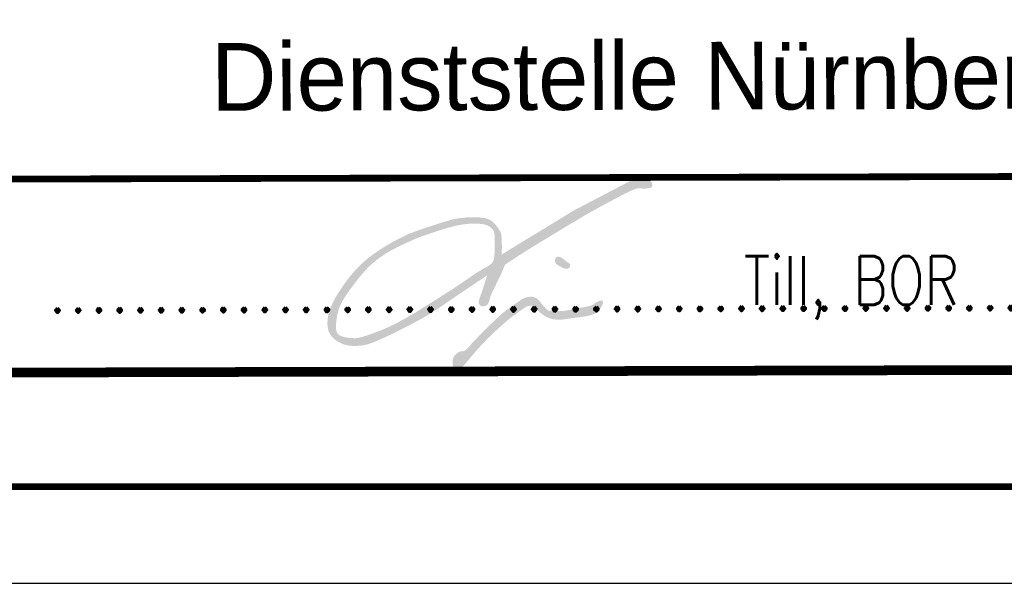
# Model space of a CAD drawing. Extents: x 0 to 1135, y 0 to 420.
# Tile 36 of 84: x 1058 to 1109, y 0 to 29. Entities that reach past the tile are written whole.
import ezdxf
from ezdxf.enums import TextEntityAlignment as Align

# ---------------------------------------------------------------- set-up
doc = ezdxf.new("R2010")
doc.units = 0
doc.header["$LTSCALE"] = 2
doc.header["$MEASUREMENT"] = 0
doc.linetypes.add('AUSGEZOGEN', pattern=[0])
for name, color, linetype in [('FBRTOP', 8, 'AUSGEZOGEN'), ('LEGENDE', 7, 'AUSGEZOGEN'), ('RAHMEN', 250, 'AUSGEZOGEN')]:
    doc.layers.add(name, color=color, linetype=linetype)
doc.styles.add('ROMANS', font='romans.shx', dxfattribs={"width": 0.8})
doc.styles.add('UNIR-H', font='unir_h.shx', dxfattribs={"width": 0.8})

msp = doc.modelspace()

# ---------------------------------------------------------------- hatches: boundary and pattern name
at = {"layer": 'LEGENDE'}
h = msp.add_hatch(color=256, dxfattribs=at)
h.paths.add_polyline_path([(1084.401272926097, 17.07178910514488, -0.0068464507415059), (1084.921537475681, 17.39720685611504, -1.77466831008e-05), (1086.020252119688, 18.06362947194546, -0.0003163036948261), (1086.081922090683, 18.10097890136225, -0.0005008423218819), (1086.966762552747, 18.6348937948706, -0.0008613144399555), (1087.482129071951, 18.94395513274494, -0.0081646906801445), (1087.883550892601, 19.17493685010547, -0.0031037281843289), (1088.952897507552, 19.75857540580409, -0.0044257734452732), (1089.286541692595, 19.93420669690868, -0.0027810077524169), (1089.821479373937, 20.20602611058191, -0.0193920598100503), (1090.114730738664, 20.33902647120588, -0.0295961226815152), (1090.314577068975, 20.40699623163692, -0.1392504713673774), (1090.549737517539, 20.4051009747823, 0.0596958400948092), (1090.784897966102, 20.40320571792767, 0.0287296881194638), (1091.003261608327, 20.44038243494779, 0.1197265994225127), (1091.051426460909, 20.46450998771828, 0.0537976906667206), (1091.064806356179, 20.47857080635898, 0.0355437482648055), (1091.080929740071, 20.50307117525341, 0.128444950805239), (1091.095276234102, 20.5579966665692, 0.0709238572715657), (1091.080929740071, 20.65862802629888, 0.1192062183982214), (1091.014029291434, 20.77533296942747, 0.0962804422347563), (1090.879235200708, 20.87177152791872, 0.0427316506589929), (1090.734418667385, 20.92359235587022, 0.0402704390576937), (1090.573812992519, 20.95244143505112, 0.0332582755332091), (1090.329309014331, 20.95996033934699, 0.1020152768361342), (1090.251108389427, 20.9408998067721, 0.0084165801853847), (1090.109908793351, 20.87107674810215, 0.0012338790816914), (1089.156190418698, 20.37633194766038, 0.0003819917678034), (1087.048976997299, 19.27455037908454, 0.0129088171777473), (1086.987499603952, 19.24029555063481, 0.0074070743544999), (1086.35649239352, 18.85430705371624, -0.0014845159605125), (1085.725485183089, 18.46831855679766, -5.05356405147e-05), (1085.123281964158, 18.10248538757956, 3.5834793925e-06), (1084.521078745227, 17.73665221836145, 0.0005914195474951), (1084.111913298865, 17.48742071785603, 0.0002985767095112), (1083.302320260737, 16.99230223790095, 0.008834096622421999), (1083.314075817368, 17.27318222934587, 0.012589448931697), (1083.313875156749, 17.47046582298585, 0.0064746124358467), (1083.296816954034, 17.90602702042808, 0.0239092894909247), (1083.285037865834, 18.02354065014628, 0.0914506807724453), (1083.23039112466, 18.18302658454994, 0.0420444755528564), (1083.025735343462, 18.48440394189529, 0.0336752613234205), (1082.848070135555, 18.67591779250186, 0.0579785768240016), (1082.726073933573, 18.76670002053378, 0.0610907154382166), (1082.540661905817, 18.8455027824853, 0.0437508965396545), (1082.265043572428, 18.89919791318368, 0.024447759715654), (1081.857688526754, 18.92206437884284, 0.0253172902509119), (1081.464059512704, 18.90495657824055, 0.0133081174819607), (1080.95291913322, 18.84297466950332, 0.0296290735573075), (1080.726410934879, 18.79551764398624, 0.0085941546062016), (1080.409291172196, 18.70331235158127, 0.004036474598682), (1079.739316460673, 18.49001681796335, 0.0040366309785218), (1079.037946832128, 18.25418855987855, 0.0067453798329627), (1078.621355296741, 18.10404047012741, 0.0266176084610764), (1078.24660436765, 17.93998402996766, 0.0127983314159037), (1077.496900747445, 17.53869506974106, 0.0171474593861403), (1076.954987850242, 17.20544128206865, 0.0183271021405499), (1076.471312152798, 16.85846794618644, 0.0274898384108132), (1076.01008403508, 16.45888828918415, 0.0251256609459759), (1075.554213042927, 15.97119616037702, 0.0182572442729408), (1075.242077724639, 15.57308643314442, 0.0150989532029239), (1074.897615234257, 15.06766890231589, 0.0229024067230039), (1074.621057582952, 14.58714683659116, 0.027053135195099), (1074.428626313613, 14.15894183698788, 0.0454305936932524), (1074.339363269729, 13.84551937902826, 0.03893860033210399), (1074.298092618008, 13.46775624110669, 0.0553932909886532), (1074.321257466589, 13.17769521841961, 0.0646885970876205), (1074.399622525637, 12.9408748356, 0.0753133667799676), (1074.550937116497, 12.71927291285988, 0.0661410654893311), (1074.786428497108, 12.52520613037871, 0.0377388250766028), (1075.062453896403, 12.38089734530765, 0.0505184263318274), (1075.284621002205, 12.31087201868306, 0.03087734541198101), (1075.564010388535, 12.27074470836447, 0.0338806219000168), (1075.821274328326, 12.26735400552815, 0.0291711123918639), (1076.202272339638, 12.31054540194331, 0.0413466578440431), (1076.464352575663, 12.37854240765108, 0.0159957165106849), (1076.862304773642, 12.53220195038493, 0.0113175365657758), (1077.41198724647, 12.77972940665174, 0.0040606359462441), (1078.172304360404, 13.15063739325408, 0.0068601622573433), (1078.617459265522, 13.37996697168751, 0.0087332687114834), (1079.437897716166, 13.83554708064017, 0.0157704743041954), (1079.879407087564, 14.10983524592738, 0.004634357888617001), (1080.574215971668, 14.58182709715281, -0.0002905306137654), (1081.269024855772, 15.05381894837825, -0.0018431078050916), (1081.704098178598, 15.34666388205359, -0.0009511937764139), (1082.550286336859, 15.90938162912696, -0.0021948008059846), (1082.439980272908, 15.55204188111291, -0.0026926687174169), (1082.3472265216, 15.26166545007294, -0.0036501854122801), (1082.233592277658, 14.92089583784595, 0.0193309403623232), (1082.119958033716, 14.58012622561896, 0.1655840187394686), (1082.125265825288, 14.46220122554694, 0.1465634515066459), (1082.20700269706, 14.35779801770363, 0.1130654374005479), (1082.296491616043, 14.32097730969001, 0.0959643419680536), (1082.410062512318, 14.32395067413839, 0.0615712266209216), (1082.518631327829, 14.36241712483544, 0.1187002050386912), (1082.564804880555, 14.40129173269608, 0.1289888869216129), (1082.70018364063, 14.74206134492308, -0.036447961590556), (1082.835562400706, 15.08283095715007, -0.0022729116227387), (1083.009618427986, 15.43809442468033, 0.0014722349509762), (1083.183674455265, 15.7933578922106, 0.0089062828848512), (1083.290782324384, 16.02396934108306, 0.0046602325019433), (1083.483435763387, 16.47006178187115, -0.0038279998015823)])
h.paths.add_polyline_path([(1082.837810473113, 16.6028202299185, -0.0990909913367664), (1082.725740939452, 16.47825026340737, -0.04873498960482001), (1082.381658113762, 16.27047665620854, 0.0217376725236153), (1082.037575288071, 16.0627030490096, 0.0020055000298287), (1081.365593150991, 15.61206928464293, -0.0096068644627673), (1080.693611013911, 15.16143552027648, -0.0006172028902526), (1080.272978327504, 14.8916594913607, -0.0007807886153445), (1079.939878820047, 14.67933563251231, -0.0019769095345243), (1079.449101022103, 14.37029800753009, -0.0016276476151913), (1078.850322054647, 13.99925429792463, -0.0079346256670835), (1078.477794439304, 13.77815677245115, -0.0064192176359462), (1078.009678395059, 13.51819923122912, -0.0114201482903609), (1077.684063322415, 13.35228699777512, -0.0089660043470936), (1077.261074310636, 13.1580518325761, -0.0108791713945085), (1077.014411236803, 13.0564329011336, -0.0053179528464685), (1076.503379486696, 12.86501596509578, -0.0168253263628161), (1076.082889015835, 12.72841325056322, -0.0313083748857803), (1075.850744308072, 12.67702106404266, -0.0448675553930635), (1075.70333611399, 12.66733794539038, -0.0211894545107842), (1075.391711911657, 12.6880767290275, -0.0258241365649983), (1075.197499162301, 12.71951074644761, -0.0296199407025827), (1075.032211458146, 12.7654906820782, -0.0889959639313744), (1074.875936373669, 12.85250858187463, -0.1127196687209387), (1074.788859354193, 12.96454124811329, -0.0624976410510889), (1074.744662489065, 13.10185912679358, -0.0577170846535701), (1074.733549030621, 13.25757711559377, -0.0116459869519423), (1074.746648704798, 13.45178778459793, -0.0131898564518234), (1074.766715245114, 13.62248695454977, -0.0135224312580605), (1074.812893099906, 13.8907926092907, -0.0177641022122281), (1074.860752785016, 14.09246205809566, -0.0362932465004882), (1074.941711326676, 14.3205403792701, -0.0271417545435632), (1075.087588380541, 14.60921112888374, -0.0192532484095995), (1075.281931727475, 14.91872372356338, -0.0116116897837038), (1075.635130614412, 15.41095337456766, -0.010551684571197), (1075.975126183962, 15.84299634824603, -0.0128247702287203), (1076.271182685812, 16.18502001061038, -0.0279803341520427), (1076.639812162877, 16.54658199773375, -0.0287634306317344), (1077.035936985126, 16.85545497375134, -0.0190188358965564), (1077.46340342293, 17.12747254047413, -0.0172905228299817), (1077.954035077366, 17.39176406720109, -0.0084810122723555), (1078.508966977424, 17.65475851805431, -0.0113656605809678), (1078.930540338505, 17.8344280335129, -0.0117809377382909), (1079.488940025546, 18.04243717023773, -0.0088702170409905), (1080.241305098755, 18.28783178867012, -0.0117651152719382), (1080.786973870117, 18.44121165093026, -0.0169861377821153), (1081.170458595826, 18.52556503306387, -0.0275822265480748), (1081.556167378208, 18.57497108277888, -0.0235621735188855), (1082.011135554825, 18.58640763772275, -0.0146204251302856), (1082.193375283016, 18.57706466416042, -0.0164984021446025), (1082.354052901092, 18.55875632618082, -0.0518482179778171), (1082.472608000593, 18.52847758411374, -0.033962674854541), (1082.642792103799, 18.45216027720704, -0.1062381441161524), (1082.844331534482, 18.28201380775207, -0.1338173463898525), (1082.924838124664, 18.0872261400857, -0.0114842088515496), (1082.941215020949, 17.92863667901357, -0.015519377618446), (1082.946982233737, 17.81078591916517, -0.0044653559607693), (1082.948917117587, 17.59413518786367, -0.0032510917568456), (1082.946982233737, 17.29656385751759, -0.0179867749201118), (1082.932497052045, 17.00102742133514, -0.0235370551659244), (1082.902727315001, 16.77682611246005, -0.0892384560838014)], flags=16)
h = msp.add_hatch(color=256, dxfattribs=at)
edge = h.paths.add_edge_path()
edge.add_arc((1087.586464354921, 17.94514376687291), 1.610437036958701, 230.0424504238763, 237.540463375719, ccw=False)
edge.add_arc((1085.543899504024, 15.51171539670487), 1.566613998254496, 49.93742282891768, 57.64549097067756)
edge.add_arc((1086.225142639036, 16.58706906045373), 0.2936341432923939, 57.64549097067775, 82.87403816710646)
edge.add_arc((1086.234776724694, 16.66413141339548), 0.2159719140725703, 82.87403816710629, 112.3787913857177)
edge.add_arc((1086.200289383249, 16.74789196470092), 0.1253893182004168, 112.3787913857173, 150.7971953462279)
edge.add_arc((1086.291857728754, 16.69671026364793), 0.2302908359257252, 150.7971953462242, 178.8984894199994)
edge.add_arc((1086.423337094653, 16.69418226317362), 0.3617945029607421, 178.8984894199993, 200.4189328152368)
edge.add_arc((1086.236093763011, 16.62447665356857), 0.1619972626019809, 200.4189328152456, 232.8211931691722)
edge.add_arc((1086.934110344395, 17.54478620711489), 1.317071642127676, 232.8211931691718, 238.2079853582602)
edge.add_arc((1087.371190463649, 18.2499436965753), 2.146701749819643, 238.2079853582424, 242.426768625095)
edge.add_arc((1087.829198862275, 19.12703077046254), 3.136173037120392, 242.426768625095, 244.1805533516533)
edge.add_arc((1087.165663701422, 17.75563043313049), 1.612684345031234, 244.1805533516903, 246.6263346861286)
edge.add_arc((1086.627732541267, 16.51097562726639), 0.2567582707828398, 246.6263346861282, 270)
edge.add_arc((1086.627732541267, 16.59692500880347), 0.3427076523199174, 270.0000000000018, 290.1958475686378)
edge.add_arc((1086.689420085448, 16.42922566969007), 0.1640223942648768, 290.1958475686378, 316.3899525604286)
edge.add_arc((1086.707333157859, 16.41216129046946), 0.1392823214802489, 316.3899525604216, 344.8604925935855)
edge.add_arc((1086.671464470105, 16.42186594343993), 0.1764406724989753, 344.8604925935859, 378.4424095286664)
edge.add_arc((1086.711278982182, 16.43514320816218), 0.1344706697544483, 18.44240952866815, 57.08991280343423)
edge.add_arc((1086.350035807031, 15.87696177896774), 0.7993489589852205, 57.08991280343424, 59.70757088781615)
edge.add_arc((1087.376327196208, 17.61477987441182), 1.21890424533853, 237.540463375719, 239.2570203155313, ccw=False)
h = msp.add_hatch(color=256, dxfattribs=at)
edge = h.paths.add_edge_path()
edge.add_arc((1088.47667017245, 14.21117513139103), 0.3999014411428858, 95.98712635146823, 111.0324379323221)
edge.add_arc((1088.747706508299, 13.50629438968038), 1.155095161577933, 111.0324379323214, 119.8683371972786)
edge.add_arc((1088.531372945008, 13.88299155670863), 0.7206979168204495, 119.8683371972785, 129.3021997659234)
edge.add_arc((1087.900345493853, 14.58940586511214), 0.2293039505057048, 289.6067548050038, 319.5637821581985, ccw=False)
edge.add_arc((1087.534468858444, 15.61652363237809), 1.319641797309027, 284.03266285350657, 289.60675480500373, ccw=False)
edge.add_arc((1086.536960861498, 19.60761562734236), 5.433500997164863, 281.2864602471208, 284.03266285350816, ccw=False)
edge.add_arc((1075.046393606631, 77.18309327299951), 64.14439233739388, 280.9521915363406, 281.2864602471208, ccw=False)
edge.add_arc((1081.199261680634, 45.38770919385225), 31.75914516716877, 280.4771393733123, 280.95219153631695, ccw=False)
edge.add_arc((1083.671261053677, 32.02023063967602), 18.16501909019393, 279.45945519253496, 280.4771393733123, ccw=False)
edge.add_arc((1085.840653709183, 18.99985700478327), 4.965155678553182, 277.512841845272, 279.4594551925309, ccw=False)
edge.add_arc((1086.403234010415, 14.73402385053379), 0.6623857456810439, 270.8680610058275, 277.51284184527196, ccw=False)
edge.add_arc((1086.183162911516, 29.25855645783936), 15.1885854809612, 269.48116250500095, 270.86806100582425, ccw=False)
edge.add_arc((1086.077507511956, 17.59123659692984), 3.52078723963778, 265.2363949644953, 269.48116250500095, ccw=False)
edge.add_arc((1085.802911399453, 14.29605777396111), 0.2141867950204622, 247.96514950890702, 265.2363949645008, ccw=False)
edge.add_arc((1085.77920910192, 14.23749511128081), 0.1510093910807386, 226.477177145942, 247.9651495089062, ccw=False)
edge.add_arc((1088.954179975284, 17.58054834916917), 4.761480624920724, 222.6721475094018, 226.4771771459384, ccw=False)
edge.add_arc((1087.386370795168, 16.13522615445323), 2.629115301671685, 218.1454787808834, 222.6721475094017, ccw=False)
edge.add_arc((1084.399065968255, 13.86475858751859), 1.124191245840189, 35.10943902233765, 45.70818726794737)
edge.add_arc((1084.851221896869, 14.32823245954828), 0.4766937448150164, 45.7081872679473, 59.86429330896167)
edge.add_arc((1084.817338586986, 14.26986454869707), 0.5441836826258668, 59.86429330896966, 73.10932600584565)
edge.add_arc((1084.841912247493, 14.35079334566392), 0.4596062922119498, 73.10932600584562, 88.6725408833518)
edge.add_arc((1084.833384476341, 13.98278361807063), 0.8277148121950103, 88.6725408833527, 100.2537940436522)
edge.add_arc((1084.97538135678, 13.19782743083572), 1.625411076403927, 100.2537940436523, 107.6423886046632)
edge.add_arc((1084.60098791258, 14.37504260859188), 0.3900949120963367, 107.6423886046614, 122.7577128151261)
edge.add_arc((1087.907711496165, 9.235685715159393), 6.501347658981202, 122.7577128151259, 124.353898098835)
edge.add_arc((1097.551702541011, -4.873347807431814), 23.59144392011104, 124.3538980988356, 125.1918084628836)
edge.add_arc((1132.906063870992, -55.00656502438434), 84.93694362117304, 125.1918084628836, 125.5291622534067)
edge.add_arc((1084.774873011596, 12.3982808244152), 2.111677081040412, 125.5291622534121, 127.6688222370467)
edge.add_arc((1085.006489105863, 12.09826735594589), 2.490694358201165, 127.6688222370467, 131.5682748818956)
edge.add_arc((1092.032978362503, 4.17531021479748), 13.08053860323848, 131.5682748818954, 133.2695838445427)
edge.add_arc((1112.498461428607, -17.56524448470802), 42.93833014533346, 133.2695838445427, 133.7908064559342)
edge.add_arc((1099.166638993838, -3.658482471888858), 23.67345228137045, 133.7908064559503, 134.4927727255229)
edge.add_arc((1091.520802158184, 4.123941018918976), 12.76359727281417, 134.4927727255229, 135.3044570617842)
edge.add_arc((1214.573333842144, -117.6277431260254), 185.8687622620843, 135.304457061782, 135.5171568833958)
edge.add_arc((1085.974994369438, 8.669820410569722), 5.622798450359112, 135.5171568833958, 139.1088981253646)
edge.add_arc((1079.7795656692, 13.90474810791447), 2.489515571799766, 313.2541597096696, 321.371895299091, ccw=False)
edge.add_arc((1081.218450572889, 12.37539090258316), 0.3896767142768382, 301.3212496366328, 313.2541597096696, ccw=False)
edge.add_arc((1081.106161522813, 12.55991974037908), 0.6056853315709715, 291.7560437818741, 301.3212496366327, ccw=False)
edge.add_arc((1081.254677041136, 12.18777671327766), 0.2050018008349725, 263.9521169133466, 291.7560437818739, ccw=False)
edge.add_arc((1081.210416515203, 11.78775910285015), 0.1974614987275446, 83.40994197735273, 112.2982187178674)
edge.add_arc((1081.275029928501, 11.63020137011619), 0.3677534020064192, 112.2982187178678, 119.3477428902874)
edge.add_arc((1081.637450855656, 10.98563396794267), 1.107223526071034, 119.3477428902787, 123.4087845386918)
edge.add_arc((1081.415814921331, 11.32165039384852), 0.7046946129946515, 123.4087845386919, 137.5547188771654)
edge.add_arc((1081.276361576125, 11.44919104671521), 0.5157135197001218, 137.5547188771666, 154.106143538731)
edge.add_arc((1081.127245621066, 11.52157810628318), 0.3499563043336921, 154.106143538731, 166.8617071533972)
edge.add_arc((1081.743843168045, 11.37765688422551), 0.9831275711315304, 166.8617071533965, 174.4618689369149)
edge.add_arc((1081.426530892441, 11.40842372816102), 0.6643271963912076, 174.461868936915, 188.7511940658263)
edge.add_arc((1081.02789127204, 11.34705871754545), 0.2609920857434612, 188.7511940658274, 211.6416840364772)
edge.add_arc((1081.025868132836, 11.34581204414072), 0.2586156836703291, 211.6416840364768, 234.2511000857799)
edge.add_arc((1081.051698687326, 11.38169440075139), 0.3028283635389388, 234.2511000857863, 255.1248986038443)
edge.add_arc((1081.105806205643, 11.58540161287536), 0.5135989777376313, 255.1248986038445, 262.4057241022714)
edge.add_arc((1081.059774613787, 11.24014777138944), 0.1652900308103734, 262.4057241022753, 275.258237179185)
edge.add_arc((1081.049528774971, 11.35147677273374), 0.2770895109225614, 275.2582371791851, 293.4947828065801)
edge.add_arc((1081.060788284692, 11.3255752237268), 0.2488465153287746, 293.4947828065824, 312.7477315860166)
edge.add_arc((1079.958793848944, 12.51780077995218), 1.872359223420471, 312.7477315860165, 317.1130544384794)
edge.add_arc((1077.339531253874, 14.95065790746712), 5.447178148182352, 317.1130544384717, 319.6719715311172)
edge.add_arc((1066.59096252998, 24.07515057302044), 19.54640138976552, 319.6719715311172, 320.5332341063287)
edge.add_arc((1088.832820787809, 5.862762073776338), 9.200845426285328, 139.187733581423, 141.017472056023, ccw=False)
edge.add_arc((1093.134437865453, 2.148098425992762), 14.88438617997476, 137.5653147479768, 139.187733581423, ccw=False)
edge.add_arc((1093.39715117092, 1.907916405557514), 15.24034359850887, 135.9619559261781, 137.5653147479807, ccw=False)
edge.add_arc((1090.329578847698, 4.87417541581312), 10.97317914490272, 133.8902999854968, 135.9619559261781, ccw=False)
edge.add_arc((1099.737424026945, -4.905335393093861), 24.54323377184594, 132.5051241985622, 133.8902999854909, ccw=False)
edge.add_arc((1096.230318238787, -1.078688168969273), 19.35256714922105, 131.0826302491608, 132.5051241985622, ccw=False)
edge.add_arc((1088.069095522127, 8.282424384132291), 6.933389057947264, 128.705971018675, 131.0826302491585, ccw=False)
edge.add_arc((1086.699845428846, 9.991162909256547), 4.743723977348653, 126.21494796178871, 128.705971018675, ccw=False)
edge.add_arc((1101.125121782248, -9.707692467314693), 29.15956926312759, 125.21028993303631, 126.21494796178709, ccw=False)
edge.add_arc((1088.046673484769, 8.825122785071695), 6.476733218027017, 123.06484911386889, 125.21028993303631, ccw=False)
edge.add_arc((1085.150071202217, 13.2744660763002), 1.167593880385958, 118.01051331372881, 123.0648491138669, ccw=False)
edge.add_arc((1084.697499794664, 14.12525245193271), 0.2039246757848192, 100.95376677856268, 118.0105133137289, ccw=False)
edge.add_arc((1084.906619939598, 13.04476846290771), 1.304459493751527, 94.23081365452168, 100.95376677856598, ccw=False)
edge.add_arc((1084.856233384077, 13.72588756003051), 0.6214792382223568, 83.65942472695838, 94.23081365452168, ccw=False)
edge.add_arc((1084.899495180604, 14.11521998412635), 0.2297506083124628, 66.23025837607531, 83.65942472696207, ccw=False)
edge.add_arc((1084.910480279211, 14.14016220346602), 0.2024964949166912, 14.512507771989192, 66.23025837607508, ccw=False)
edge.add_arc((1085.610906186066, 14.50381520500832), 0.5935670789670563, 211.8142572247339, 228.928508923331)
edge.add_arc((1087.45846981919, 16.62384568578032), 3.405687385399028, 228.928508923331, 233.3173153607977)
edge.add_arc((1086.265093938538, 15.02179892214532), 1.408013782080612, 233.3173153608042, 240.1453577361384)
edge.add_arc((1086.268178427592, 15.02717285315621), 1.414210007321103, 240.1453577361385, 250.23869700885)
edge.add_arc((1086.133939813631, 14.65351913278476), 1.01717460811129, 250.2386970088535, 262.1460216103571)
edge.add_arc((1086.326666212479, 16.05066570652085), 2.427551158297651, 262.1460216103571, 268.2262299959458)
edge.add_arc((1086.286606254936, 14.75707455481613), 1.133339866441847, 268.2262299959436, 277.1296286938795)
edge.add_arc((1077.904502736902, 81.77007123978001), 68.66852613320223, 277.1296286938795, 277.3238277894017)
edge.add_arc((1077.174998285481, 87.4460145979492), 74.39115749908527, 277.3238277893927, 277.5104079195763)
edge.add_arc((1077.836773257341, 82.4263808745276), 69.32808838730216, 277.5104079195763, 277.6766752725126)
edge.add_arc((1049.889852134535, 289.7619165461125), 278.5386396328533, 277.6766752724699, 277.7596257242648)
edge.add_arc((1087.065593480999, 16.94276067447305), 3.198254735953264, 277.7596257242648, 284.0339270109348)
edge.add_arc((1087.407735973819, 15.57395550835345), 1.787336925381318, 284.0339270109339, 292.4302731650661)
edge.add_arc((1087.936189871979, 14.29375057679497), 0.4023502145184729, 292.4302731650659, 311.4371914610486)
edge.add_arc((1087.205097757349, 15.12192747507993), 1.507054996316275, 311.43719146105, 321.2249733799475)
edge.add_arc((1087.512522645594, 14.874972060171), 1.112723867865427, 321.2249733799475, 334.3523643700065)
edge.add_arc((1088.277488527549, 14.50767952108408), 0.264150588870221, 334.3523643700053, 361.4894334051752)
edge.add_arc((1088.285157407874, 14.50787892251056), 0.2564791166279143, 1.489433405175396, 13.99598620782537)
edge.add_arc((1088.494006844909, 14.55993539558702), 0.0412397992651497, 13.99598620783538, 45.51948291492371)
edge.add_arc((1088.479645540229, 14.54531128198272), 0.0617364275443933, 45.51948291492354, 77.47574347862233)
edge.add_arc((1088.453819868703, 14.42905215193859), 0.1808294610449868, 77.47574347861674, 95.98712635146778)

# ---------------------------------------------------------------- linework, layer by layer
at = {"layer": 'FBRTOP', "const_width": 0.5}
for points in [[(88.00927508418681, 187.5283629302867, -2.329752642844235e-07), (104.8390138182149, 188.9747523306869, -3.322446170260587e-07), (166.4394570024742, 194.2687661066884, -1.99545580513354e-06), (228.7098312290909, 199.620062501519, 1.697081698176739e-06), (290.980205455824, 204.971358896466, 7.911701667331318e-07), (321.6491723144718, 207.6070955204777, 1.267256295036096e-06), (340.7964161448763, 209.2526604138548, 2.42227213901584e-06), (353.2508030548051, 210.3231160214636, -6.630900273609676e-07), (365.7051899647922, 211.3935716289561, -7.427367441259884e-06)], [(87.66558115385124, 191.5135581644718, -3.161427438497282e-07), (104.4965272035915, 192.9600485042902, -4.508490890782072e-07), (166.0969518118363, 198.2540754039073, -1.995456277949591e-06), (228.3673368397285, 203.6053727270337, 1.697082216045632e-06), (290.6377218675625, 208.9566700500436, 5.354030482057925e-07), (321.3067197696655, 211.5923935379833, 8.575827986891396e-07), (340.4539109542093, 213.2379697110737, 2.422267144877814e-06), (352.908281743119, 214.3084239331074, -6.630853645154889e-07), (365.3626525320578, 215.3788781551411, -7.42736599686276e-06)], [(377.8163897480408, 216.4490749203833, 1.11298509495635e-06), (390.2701269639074, 217.5192716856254, 4.419975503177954e-05)], [(378.1588949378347, 212.4637656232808, 1.112358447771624e-06), (390.6125999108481, 213.533959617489, 4.420002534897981e-05)]]:
    msp.add_lwpolyline(points, format="xyb", dxfattribs=at)
at = {"layer": 'LEGENDE'}
for points, const_width in [([(1057.296795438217, 20.88886976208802), (1124.296574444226, 21.06095446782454)], 0.35), ([(959.0728037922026, 10.63655465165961), (1124.57225790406, 11.06162955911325)], 0.5)]:
    msp.add_lwpolyline(points, dxfattribs=dict(at, const_width=const_width))
at = {"layer": 'RAHMEN'}
msp.add_line((950, 0), (1135, 0), dxfattribs=at)
at = {"layer": 'RAHMEN', "const_width": 0.35}
msp.add_lwpolyline([(25, 5), (1130, 5), (1130, 415), (25, 415), (25, 5)], dxfattribs=at)

# ---------------------------------------------------------------- texts
at = {"layer": 'LEGENDE', "style": 'UNIR-H'}
msp.add_text('Dienststelle Nürnberg', height=3.5, rotation=0.1471602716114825, dxfattribs=at).set_placement((1090.787695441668, 24.47490057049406), align=Align.CENTER)
at = {"layer": 'LEGENDE', "style": 'ROMANS', "width": 0.8}
msp.add_text('Till, BOR', height=2.5, dxfattribs=at).set_placement((1101.388443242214, 14.4001693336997), align=Align.CENTER)
at = {"layer": 'LEGENDE', "style": 'ROMANS'}
msp.add_text('.....................................................', height=2.5, rotation=0.1471602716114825, dxfattribs=at).set_placement((1059.808101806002, 13.98421544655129))

doc.saveas('drawing.dxf')
